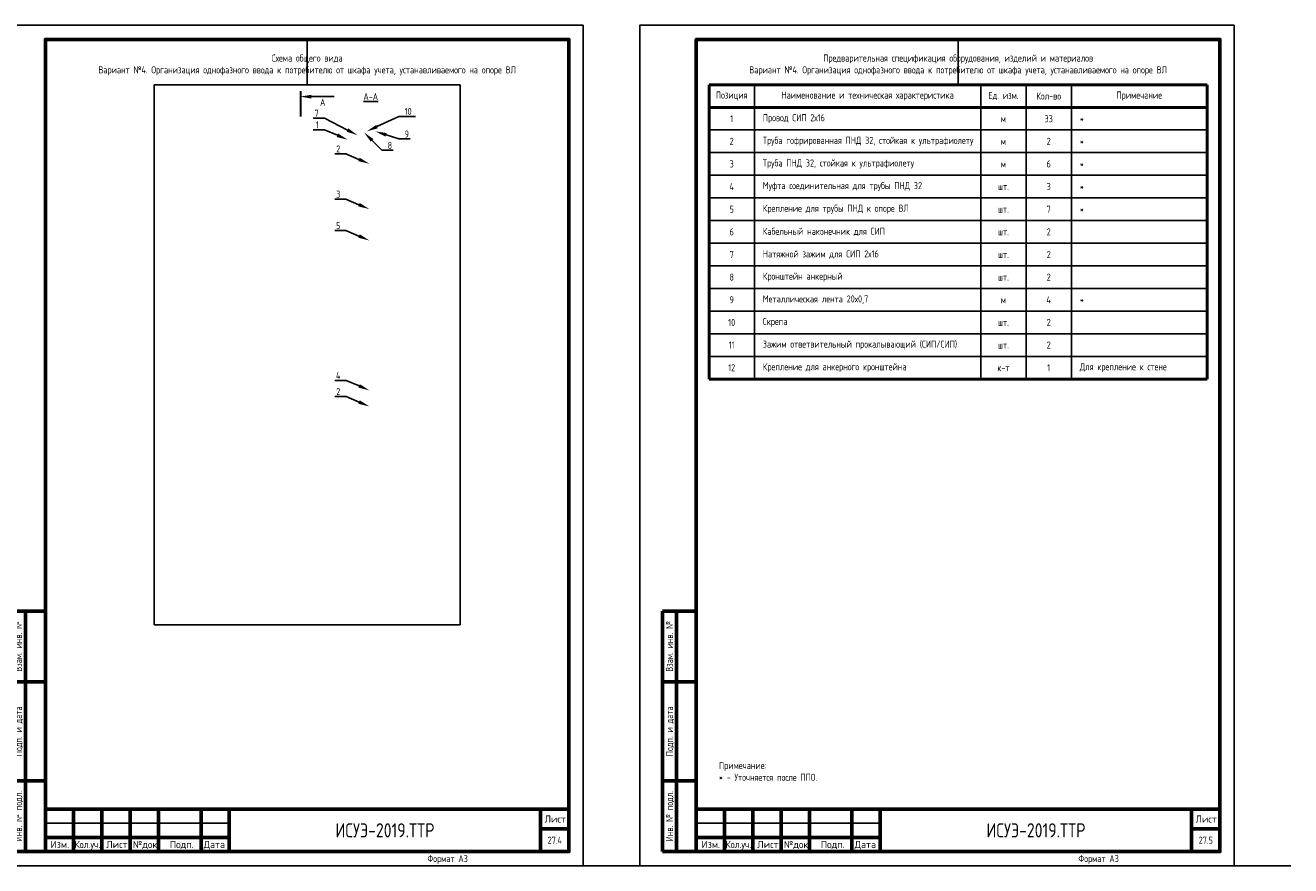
# Model space of a CAD drawing. Header units: millimetres. Extents: x -110 to 4101, y -10868 to 110.
# Tile 16 of 90: x 713 to 1160, y -8549 to -8252. Entities that reach past the tile are written whole.
import ezdxf
from ezdxf import colors
from ezdxf.entities.mleader import LeaderData, LeaderLine
from ezdxf.enums import TextEntityAlignment as Align
from ezdxf.math import Vec2, Vec3

# ---------------------------------------------------------------- set-up
doc = ezdxf.new("R2010")
doc.units = ezdxf.units.MM
doc.layers.add('01.Вспомогательный_слой', color=1, linetype='Continuous', plot=False)
doc.layers.add('Формат', color=7, linetype='Continuous', lineweight=25)
doc.layers.add('Формат @ 1', color=7, linetype='Continuous', lineweight=25)
doc.styles.add('Формат', font='isocpeur.ttf')
doc.styles.add('ЭП', font='GOST.TTF')
picture_1 = doc.add_image_def('image10.jpg', size_in_pixel=(817, 1443))

# ---------------------------------------------------------------- blocks, each defined once
blk = doc.blocks.new('*U77')
at = {"layer": 'Формат', "color": 7, "linetype": 'Continuous', "lineweight": 60}
for p, q in [((8, 85), (20, 85)), ((8, 85), (8, 0)), ((13, 85), (13, 0)), ((8, 60), (20, 60)), ((8, 25), (20, 25)), ((20, 15), (205, 15)), ((20, 15), (20, 0)), ((30, 15), (30, 0)), ((40, 15), (40, 0)), ((50, 15), (50, 0)), ((60, 15), (60, 0)), ((75, 15), (75, 0)), ((85, 15), (85, 0)), ((195, 15), (195, 0)), ((20, 5), (85, 5)), ((195, 8), (205, 8)), ((8, 0), (20, 0))]:
    blk.add_line(p, q, dxfattribs=at)
at = {"layer": 'Формат', "color": 7, "linetype": 'Continuous', "lineweight": 25}
blk.add_line((20, 10), (85, 10), dxfattribs=at)
blk.add_lwpolyline([(0, -5), (210, -5), (210, 292), (0, 292)], close=True, dxfattribs=at)
at = {"layer": 'Формат', "color": 7, "linetype": 'Continuous', "lineweight": 60}
blk.add_lwpolyline([(20, 0), (205, 0), (205, 287), (20, 287)], close=True, dxfattribs=at)
at = {"layer": 'Формат', "color": 7, "linetype": 'Continuous', "lineweight": 25, "style": 'ЭП'}
for s, p in [('Взам. инв. №', (10.5, 72.5)), ('Подп. и дата', (10.5, 42.5)), ('Инв. № подл.', (10.5, 12.5))]:
    blk.add_text(s, height=2.5, rotation=90, dxfattribs=at).set_placement(p, align=Align.MIDDLE_CENTER)
at = {"layer": 'Формат', "color": 7, "linetype": 'Continuous', "lineweight": 25, "style": 'Формат'}
for s, p in [('Лист', (196.38, 10.25)), ('Изм.', (21.81, 1.25)), ('Лист', (41.54, 1.25)), ('№док.', (50.89, 1.25)), ('Подп.', (63.99, 1.25)), ('Дата', (75.95, 1.25))]:
    blk.add_text(s, height=2.5, dxfattribs=at).set_placement(p)
at = {"layer": 'Формат', "color": 7, "linetype": 'Continuous', "lineweight": 25, "style": 'Формат', "width": 0.9}
blk.add_text('Кол.уч.', height=2.5, dxfattribs=at).set_placement((30.38, 1.25))
at = {"layer": 'Формат', "color": 7, "linetype": 'Continuous', "lineweight": 25, "style": 'ЭП', "flags": 8}
blk.add_attdef('N_ИНВ', text='', height=2.5, rotation=90, dxfattribs=at).set_placement((16.5, 12.5), align=Align.MIDDLE_CENTER)
for tag, height, p in [('ОБОЗНАЧЕНИЕ', 5, (140, 7.5)), ('Лист', 2.5, (200, 4))]:
    blk.add_attdef(tag, text='', height=height, dxfattribs=at).set_placement(p, align=Align.MIDDLE_CENTER)
for tag, p in [('изм.№', (21, 7.5)), ('изм.уч.', (31, 7.5)), ('изм.лист', (41, 7.5)), ('изм.№_док.', (50.5, 7.5)), ('изм_дата', (76, 7.5)), ('ФОРМ.ЛИСТА', (155, -2.5))]:
    blk.add_attdef(tag, text='', height=2.5, dxfattribs=at).set_placement(p, align=Align.MIDDLE_LEFT)
blk = doc.blocks.new('*T89')
at = {"color": 0, "linetype": 'ByBlock', "lineweight": 50, "ltscale": 0.2, "transparency": 16777216}
for p, q in [((0, 0), (176, 0)), ((0, 0), (0, -104)), ((176, 0), (176, -104)), ((0, -8), (176, -8)), ((0, -104), (176, -104))]:
    blk.add_line(p, q, dxfattribs=at)
at = {"color": 0, "linetype": 'ByBlock', "ltscale": 0.2, "transparency": 16777216}
for p, q in [((16, 0), (16, -104)), ((96, 0), (96, -104)), ((112, 0), (112, -104)), ((128, 0), (128, -104)), ((96, -24), (176, -24)), ((96, -32), (176, -32)), ((96, -40), (176, -40)), ((16, -48), (176, -48)), ((16, -56), (128, -56)), ((16, -80), (176, -80))]:
    blk.add_line(p, q, dxfattribs=at)
at = {"color": 0, "linetype": 'ByBlock', "lineweight": -2, "ltscale": 0.2, "transparency": 16777216}
for p, q in [((0, -16), (176, -16)), ((0, -24), (96, -24)), ((0, -32), (96, -32)), ((0, -40), (96, -40)), ((0, -48), (16, -48)), ((0, -56), (16, -56)), ((128, -56), (176, -56)), ((0, -64), (176, -64)), ((0, -72), (176, -72)), ((0, -80), (16, -80)), ((0, -88), (176, -88)), ((0, -96), (176, -96))]:
    blk.add_line(p, q, dxfattribs=at)
at = {"color": 0, "ltscale": 0.2, "transparency": 16777216, "char_height": 2.5, "style": 'ЭП'}
for s, insert, width, attachment_point in [('{\\fGOST type A|b1|i0|c204|p34;Позиция}', (8, -4), 10, 5), ('{\\fGOST type A|b1|i0|c204|p34;Наименование и техническая характеристика}', (56, -4), 74, 5), ('{\\fGOST type A|b1|i0|c204|p34;Ед. изм.}', (104, -4), 10, 5), ('{\\fGOST type A|b1|i0|c204|p34;Кол-во}', (120, -4), 10, 5), ('{\\fGOST type A|b1|i0|c204|p34;Примечание}', (152, -4), 42, 5), ('1', (8, -12), 10, 5), ('Провод СИП 2х16', (19, -12), 74, 4), ('м', (104, -12), 10, 5), ('33', (120, -12), 10, 5), ('*', (131, -12), 42, 4), ('Труба гофрированная ПНД 32, стойкая к ультрафиолету', (19, -20), 74, 4), ('2', (8, -20), 10, 5), ('м', (104, -20), 10, 5), ('2', (120, -20), 10, 5), ('*', (131, -20), 42, 4), ('3', (8, -28), 10, 5), ('Труба ПНД 32, стойкая к ультрафиолету', (19, -28), 74, 4), ('6', (120, -28), 10, 5), ('*', (131, -28), 42, 4), ('м', (104, -28), 10, 5), ('4', (8, -36), 10, 5), ('Муфта соединительная для трубы ПНД 32', (19, -36), 74, 4), ('шт.', (104, -36), 10, 5), ('3', (120, -36), 10, 5), ('*', (131, -36), 42, 4), ('5', (8, -44), 10, 5), ('Крепление для трубы ПНД к опоре ВЛ', (19, -44), 74, 4), ('шт.', (104, -44), 10, 5), ('7', (120, -44), 10, 5), ('*', (131, -44), 42, 4), ('6', (8, -52), 10, 5), ('Кабельный наконечник для СИП', (19, -52), 74, 4), ('шт.', (104, -52), 10, 5), ('2', (120, -52), 10, 5), ('7', (8, -60), 10, 5), ('Натяжной зажим для СИП 2х16', (19, -60), 74, 4), ('шт.', (104, -60), 10, 5), ('2', (120, -60), 10, 5), ('8', (8, -68), 10, 5), ('Кронштейн анкерный', (19, -68), 74, 4), ('2', (120, -68), 10, 5), ('шт.', (104, -68), 10, 5), ('9', (8, -76), 10, 5), ('Металлическая лента 20х0,7', (19, -76), 74, 4), ('м', (104, -76), 10, 5), ('4', (120, -76), 10, 5), ('*', (131, -76), 42, 4), ('10', (8, -84), 10, 5), ('Скрепа', (19, -84), 74, 4), ('шт.', (104, -84), 10, 5), ('2', (120, -84), 10, 5), ('Зажим ответвительный прокалывающий (СИП/СИП)', (19, -92), 74, 4), ('11', (8, -92), 10, 5), ('шт.', (104, -92), 10, 5), ('2', (120, -92), 10, 5), ('Крепление для анкерного кронштейна', (19, -100), 74, 4), ('12', (8, -100), 10, 5), ('к-т', (104, -100), 10, 5), ('1', (120, -100), 10, 5), ('Для крепление к стене', (131, -100), 42, 4)]:
    blk.add_mtext(s, dxfattribs=dict(at, insert=insert, width=width, attachment_point=attachment_point))

msp = doc.modelspace()

# ---------------------------------------------------------------- linework, layer by layer
at = {"color": 250, "lineweight": 30, "ltscale": 0.2}
msp.add_lwpolyline([(810.096, -8275.231), (810.096, -8284.231)], dxfattribs=at)
at = {"color": 250, "ltscale": 0.2}
msp.add_lwpolyline([(813.994, -8277.214), (821.994, -8277.214)], dxfattribs=at)
at = {"color": 250}
msp.add_solid([(813.994, -8276.547), (813.994, -8277.881), (809.994, -8277.214)], dxfattribs=at)
at = {"layer": '01.Вспомогательный_слой', "ltscale": 0.2}
for points in [[(812.5, -8257), (812.5, -8273)], [(1042.5, -8257), (1042.5, -8273)]]:
    msp.add_lwpolyline(points, dxfattribs=at)
at = {"layer": '01.Вспомогательный_слой'}
for points in [[(910, -8549), (930, -8549)], [(1140, -8549), (1160, -8549)]]:
    msp.add_lwpolyline(points, dxfattribs=at)

# ---------------------------------------------------------------- block references
msp.add_blockref('*T89', (954.5, -8273))
at = {"layer": 'Формат @ 1', "ltscale": 0.7}
for p, values in [((700, -8544), {'ОБОЗНАЧЕНИЕ': 'ИСУЭ-2019.ТТР', 'Лист': '27.4', 'ФОРМ.ЛИСТА': 'Формат А3'}), ((930, -8544), {'ОБОЗНАЧЕНИЕ': 'ИСУЭ-2019.ТТР', 'Лист': '27.5', 'ФОРМ.ЛИСТА': 'Формат А3'})]:
    msp.add_blockref('*U77', p, dxfattribs=at).add_auto_attribs(values)

# ---------------------------------------------------------------- texts
at = {"char_height": 2.5, "style": 'ЭП'}
for s, insert, width, attachment_point in [('Схема общего вида\\PВариант №4. Организация однофазного ввода к потребителю от шкафа учета, устанавливаемого на опоре ВЛ', (812.5, -8266), 176, 5), ('Предварительная спецификация оборудования, изделий и материалов\\PВариант №4. Организация однофазного ввода к потребителю от шкафа учета, устанавливаемого на опоре ВЛ', (1042.5, -8266), 176, 5), ('Примечание:\\P* - Уточняется после ППО.', (958, -8519), 169, 7)]:
    msp.add_mtext(s, dxfattribs=dict(at, insert=insert, width=width, attachment_point=attachment_point))
at = {"color": 250, "char_height": 2.5, "width": 8, "attachment_point": 5, "style": 'ЭП'}
for s, insert in [('A', (817.994, -8279.214)), ('{\\LA-A}', (834.962, -8277.214))]:
    msp.add_mtext(s, dxfattribs=dict(at, insert=insert))

# ---------------------------------------------------------------- pictures from other files: only their frames are drawn
at = {"ltscale": 0.2}
image = msp.add_image(picture_1, insert=(758.459, -8463.897), size_in_units=(108.082, 190.897), dxfattribs=at)
image.dxf.flags = 7

# ---------------------------------------------------------------- leaders
at = {"color": 250}
ml = msp.add_multileader_mtext('Standard', dxfattribs=at)
ml.set_content('7', color=250, style='ЭП')
ml.set_leader_properties()
ml.build(insert=Vec2(0, 0))
ml.multileader.update_dxf_attribs({"text_left_attachment_type": 5, "text_right_attachment_type": 5, "dogleg_length": 0})
ctx = ml.context
ctx.base_point, ctx.char_height, ctx.plane_origin = Vec3(813.321, -8284.817), 2.5, Vec3(826.824, -8289.336)
ctx.left_attachment, ctx.right_attachment, ctx.text_align_type = 5, 5, 2
notes = []
notes.append((ctx, [(1, (1, 1, 0), (818.575, -8284.817), (-1, 0), 0, [(0, [(830.324, -8290.848)], 0, [])])]))
ctx.mtext.insert, ctx.mtext.alignment, ctx.mtext.flow_direction = Vec3(816.575, -8281.817), 3, 5
ml = msp.add_multileader_mtext('Standard', dxfattribs=at)
ml.set_content('10', color=250, style='ЭП')
ml.set_leader_properties()
ml.build(insert=Vec2(0, 0))
ml.multileader.update_dxf_attribs({"text_left_attachment_type": 5, "text_right_attachment_type": 5, "dogleg_length": 0})
ctx = ml.context
ctx.base_point, ctx.char_height, ctx.plane_origin = Vec3(844.939, -8284.18), 2.5, Vec3(851.901, -8292.699)
ctx.left_attachment, ctx.right_attachment = 5, 5
notes.append((ctx, [(0, (1, 1, 0), (844.939, -8284.18), (1, 0), 0, [(0, [(833.549, -8289.5)], 0, [])])]))
ctx.mtext.insert, ctx.mtext.flow_direction = Vec3(846.939, -8281.18), 5
ml = msp.add_multileader_mtext('Standard', dxfattribs=at)
ml.set_content('1', color=250, style='ЭП')
ml.set_leader_properties()
ml.build(insert=Vec2(0, 0))
ml.multileader.update_dxf_attribs({"text_left_attachment_type": 5, "text_right_attachment_type": 5, "dogleg_length": 0})
ctx = ml.context
ctx.base_point, ctx.char_height, ctx.plane_origin = Vec3(813.862, -8288.91), 2.5, Vec3(826.824, -8293.429)
ctx.left_attachment, ctx.right_attachment, ctx.text_align_type = 5, 5, 2
notes.append((ctx, [(1, (1, 1, 0), (818.575, -8288.91), (-1, 0), 0, [(0, [(826.856, -8292.432)], 0, [])])]))
ctx.mtext.insert, ctx.mtext.alignment, ctx.mtext.flow_direction = Vec3(816.575, -8285.91), 3, 5
ml = msp.add_multileader_mtext('Standard', dxfattribs=at)
ml.set_content('8', color=250, style='ЭП')
ml.set_leader_properties()
ml.build(insert=Vec2(0, 0))
ml.multileader.update_dxf_attribs({"text_left_attachment_type": 5, "text_right_attachment_type": 5, "dogleg_length": 0})
ctx = ml.context
ctx.base_point, ctx.char_height, ctx.plane_origin = Vec3(838.939, -8296.18), 2.5, Vec3(851.901, -8300.699)
ctx.left_attachment, ctx.right_attachment = 5, 5
notes.append((ctx, [(0, (1, 1, 0), (838.939, -8296.18), (1, 0), 0, [(0, [(832.63, -8289.875)], 0, [])])]))
ctx.mtext.insert, ctx.mtext.flow_direction = Vec3(840.939, -8293.18), 5
ml = msp.add_multileader_mtext('Standard', dxfattribs=at)
ml.set_content('9', color=250, style='ЭП')
ml.set_leader_properties()
ml.build(insert=Vec2(0, 0))
ml.multileader.update_dxf_attribs({"text_left_attachment_type": 5, "text_right_attachment_type": 5, "dogleg_length": 0})
ctx = ml.context
ctx.base_point, ctx.char_height, ctx.plane_origin = Vec3(844.939, -8292.18), 2.5, Vec3(851.901, -8296.699)
ctx.left_attachment, ctx.right_attachment = 5, 5
notes.append((ctx, [(0, (1, 1, 0), (844.939, -8292.18), (1, 0), 0, [(0, [(836.586, -8289.479)], 0, [])])]))
ctx.mtext.insert, ctx.mtext.flow_direction = Vec3(846.939, -8289.18), 5
ml = msp.add_multileader_mtext('Standard', dxfattribs=at)
ml.set_content('2', color=250, style='ЭП')
ml.set_leader_properties()
ml.build(insert=Vec2(0, 0))
ml.multileader.update_dxf_attribs({"text_left_attachment_type": 5, "text_right_attachment_type": 5, "dogleg_length": 0})
ctx = ml.context
ctx.base_point, ctx.char_height, ctx.plane_origin = Vec3(820.954, -8297.435), 2.5, Vec3(834.465, -8301.953)
ctx.left_attachment, ctx.right_attachment, ctx.text_align_type = 5, 5, 2
notes.append((ctx, [(1, (1, 1, 0), (826.216, -8297.435), (-1, 0), 0, [(0, [(834.498, -8300.956)], 0, [])])]))
ctx.mtext.insert, ctx.mtext.alignment, ctx.mtext.flow_direction = Vec3(824.216, -8294.435), 3, 5
ml = msp.add_multileader_mtext('Standard', dxfattribs=at)
ml.set_content('3', color=250, style='ЭП')
ml.set_leader_properties()
ml.build(insert=Vec2(0, 0))
ml.multileader.update_dxf_attribs({"text_left_attachment_type": 5, "text_right_attachment_type": 5, "dogleg_length": 0})
ctx = ml.context
ctx.base_point, ctx.char_height, ctx.plane_origin = Vec3(821.145, -8313.435), 2.5, Vec3(834.465, -8317.953)
ctx.left_attachment, ctx.right_attachment, ctx.text_align_type = 5, 5, 2
notes.append((ctx, [(1, (1, 1, 0), (826.216, -8313.435), (-1, 0), 0, [(0, [(834.498, -8316.956)], 0, [])])]))
ctx.mtext.insert, ctx.mtext.alignment, ctx.mtext.flow_direction = Vec3(824.216, -8310.435), 3, 5
ml = msp.add_multileader_mtext('Standard', dxfattribs=at)
ml.set_content('5', color=250, style='ЭП')
ml.set_leader_properties()
ml.build(insert=Vec2(0, 0))
ml.multileader.update_dxf_attribs({"text_left_attachment_type": 5, "text_right_attachment_type": 5, "dogleg_length": 0})
ctx = ml.context
ctx.base_point, ctx.char_height, ctx.plane_origin = Vec3(821.145, -8324.521), 2.5, Vec3(834.465, -8329.04)
ctx.left_attachment, ctx.right_attachment, ctx.text_align_type = 5, 5, 2
notes.append((ctx, [(1, (1, 1, 0), (826.216, -8324.521), (-1, 0), 0, [(0, [(834.498, -8328.042)], 0, [])])]))
ctx.mtext.insert, ctx.mtext.alignment, ctx.mtext.flow_direction = Vec3(824.216, -8321.521), 3, 5
ml = msp.add_multileader_mtext('Standard', dxfattribs=at)
ml.set_content('4', color=250, style='ЭП')
ml.set_leader_properties()
ml.build(insert=Vec2(0, 0))
ml.multileader.update_dxf_attribs({"text_left_attachment_type": 5, "text_right_attachment_type": 5, "dogleg_length": 0})
ctx = ml.context
ctx.base_point, ctx.char_height, ctx.plane_origin = Vec3(820.985, -8377.482), 2.5, Vec3(834.486, -8382.001)
ctx.left_attachment, ctx.right_attachment, ctx.text_align_type = 5, 5, 2
notes.append((ctx, [(1, (1, 1, 0), (826.237, -8377.482), (-1, 0), 0, [(0, [(834.519, -8381.003)], 0, [])])]))
ctx.mtext.insert, ctx.mtext.alignment, ctx.mtext.flow_direction = Vec3(824.237, -8374.482), 3, 5
ml = msp.add_multileader_mtext('Standard', dxfattribs=at)
ml.set_content('2', color=250, style='ЭП')
ml.set_leader_properties()
ml.build(insert=Vec2(0, 0))
ml.multileader.update_dxf_attribs({"text_left_attachment_type": 5, "text_right_attachment_type": 5, "dogleg_length": 0})
ctx = ml.context
ctx.base_point, ctx.char_height, ctx.plane_origin = Vec3(820.975, -8383.184), 2.5, Vec3(834.486, -8387.703)
ctx.left_attachment, ctx.right_attachment, ctx.text_align_type = 5, 5, 2
notes.append((ctx, [(1, (1, 1, 0), (826.237, -8383.184), (-1, 0), 0, [(0, [(834.519, -8386.706)], 0, [])])]))
ctx.mtext.insert, ctx.mtext.alignment, ctx.mtext.flow_direction = Vec3(824.237, -8380.184), 3, 5
for ctx, leaders in notes:
    for number, flags, end, landing, length, lines in leaders:
        leader = LeaderData()
        leader.index, (leader.has_last_leader_line, leader.has_dogleg_vector, leader.attachment_direction) = number, flags
        leader.last_leader_point, leader.dogleg_vector, leader.dogleg_length = Vec3(end), Vec3(landing), length
        for number, points, colour, breaks in lines:
            line = LeaderLine()
            line.index, line.vertices, line.color, line.breaks = number, Vec3.list(points), colors.encode_raw_color(colour), breaks
            leader.lines.append(line)
        ctx.leaders.append(leader)

doc.saveas('drawing.dxf')
